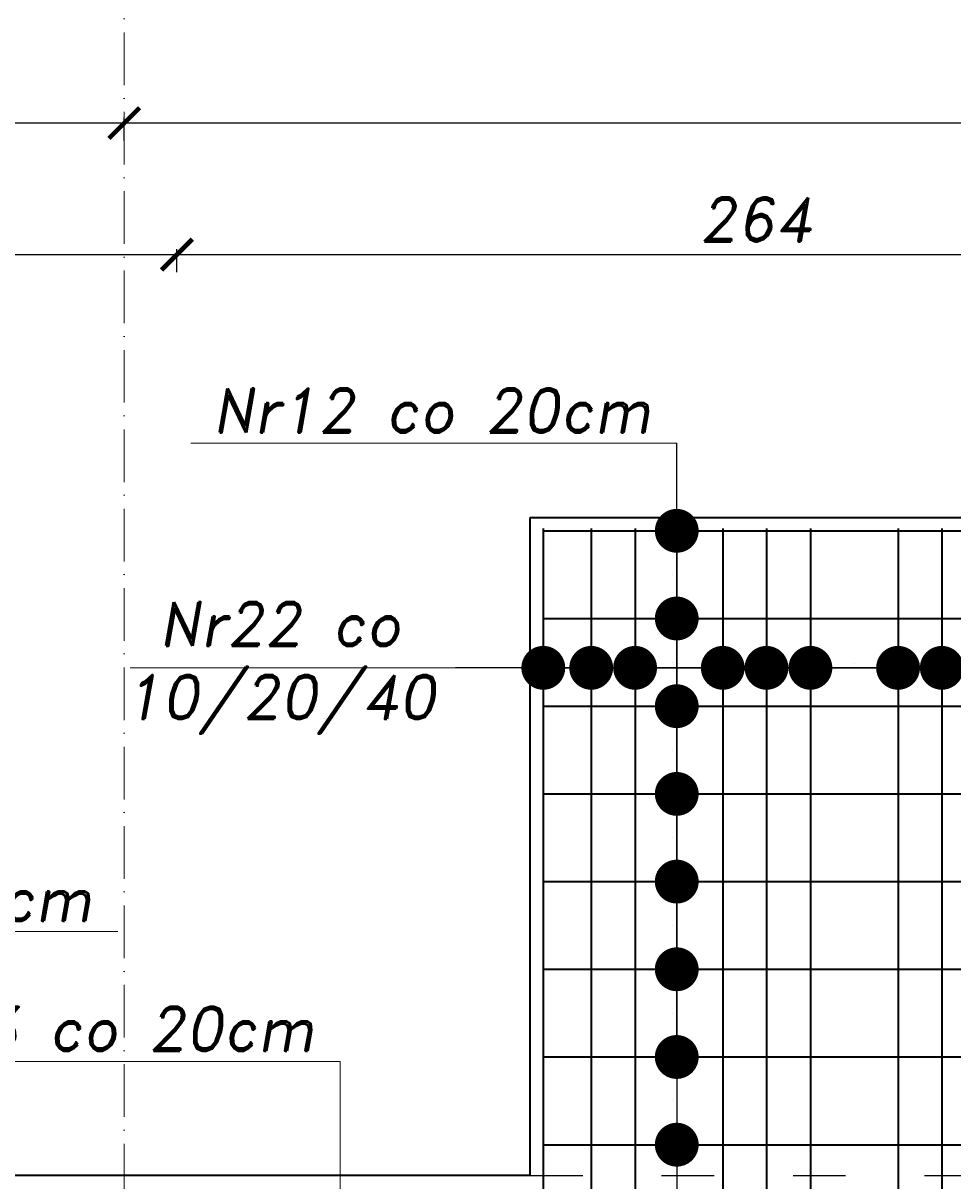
# Model space of a CAD drawing. Header units: millimetres. Extents: x 295948 to 312016, y 6878 to 18016.
# Tile 243 of 252: x 309586 to 309798, y 15290 to 15554. Entities that reach past the tile are written whole.
import ezdxf

# ---------------------------------------------------------------- set-up
doc = ezdxf.new("R2010")
doc.units = ezdxf.units.MM
doc.linetypes.add('ACAD_ISO03W100', pattern=[30, 12, -18])
doc.linetypes.add('ACAD_ISO10W100', pattern=[18, 12, -3, 0, -3])
for name, color, linetype, lineweight in [('konstrukcja', 3, 'Continuous', 35), ('konstrukcja wymiary', 1, 'Continuous', 13), ('opisy', 2, 'Continuous', 18), ('osie', 5, 'ACAD_ISO10W100', 13), ('zbrojenie płyty', 141, 'Continuous', 35)]:
    doc.layers.add(name, color=color, linetype=linetype, lineweight=lineweight)
doc.layers.add('przerywane', color=6, linetype='ACAD_ISO03W100')
doc.styles.add('KONSTRUKCJA', font='romand.shx', dxfattribs={"oblique": 10})
doc.styles.get("Standard").update_dxf_attribs({"font": 'romand.shx', "oblique": 10})
doc.dimstyles.new('150', dxfattribs={"dimtxt": 10, "dimasz": 7, "dimexe": 1.25, "dimexo": 0.625, "dimgap": 3, "dimtad": 1, "dimdec": 0, "dimrnd": 0.5, "dimtxsty": 'KONSTRUKCJA', "dimblk": 'ARCHTICK', "dimcen": 2.5, "dimadec": 0, "dimazin": 0, "dimtfac": 1, "dimtdec": 0, "dimtix": 1, "dimtmove": 0, "dimatfit": 3, "dimfxl": 4, "dimfxlon": 1, "dimarcsym": 0})
doc.dimstyles.new('kropki', dxfattribs={"dimtxt": 0.001, "dimasz": 10, "dimexe": 1.25, "dimexo": 0.625, "dimgap": 1, "dimtad": 1, "dimtxsty": 'Standard', "dimblk": 'DOT', "dimcen": 2.5, "dimadec": 0, "dimazin": 0, "dimtfac": 1, "dimtmove": 0, "dimatfit": 3, "dimfxl": 1, "dimfxlon": 1, "dimarcsym": 0})

# ---------------------------------------------------------------- blocks, each defined once
blk = doc.blocks.new('_ArchTick')
at = {"color": 0, "linetype": 'ByBlock', "lineweight": 13, "const_width": 0.15}
blk.add_lwpolyline([(-0.5, -0.5), (0.5, 0.5)], dxfattribs=at)
blk = doc.blocks.new('*D914')
at = {"layer": 'Defpoints', "color": 0, "transparency": 16777216}
for p in [(309620.63, 15501.22), (309620.63, 14520.22), (309164.63, 14393.22)]:
    blk.add_point(p, dxfattribs=at)
at = {"layer": 'konstrukcja wymiary', "color": 0, "lineweight": -2, "transparency": 16777216}
for p, q in [((309164.63, 15497.22), (309164.63, 15502.47)), ((309164.63, 15501.22), (309620.63, 15501.22)), ((309620.63, 15497.22), (309620.63, 15502.47))]:
    blk.add_line(p, q, dxfattribs=at)
at = {"layer": 'konstrukcja wymiary', "color": 0, "lineweight": -2, "transparency": 16777216, "xscale": 7, "yscale": 7, "zscale": 7, "rotation": 180}
blk.add_blockref('_ArchTick', (309164.63, 15501.22), dxfattribs=at)
at = {"layer": 'konstrukcja wymiary', "color": 0, "lineweight": -2, "transparency": 16777216, "xscale": 7, "yscale": 7, "zscale": 7}
blk.add_blockref('_ArchTick', (309620.63, 15501.22), dxfattribs=at)
at = {"layer": 'konstrukcja wymiary', "color": 0, "transparency": 16777216, "insert": (309392.63, 15509.22), "char_height": 10, "attachment_point": 5, "style": 'KONSTRUKCJA'}
blk.add_mtext('456', dxfattribs=at)
blk = doc.blocks.new('*D915')
at = {"layer": 'Defpoints', "color": 0, "transparency": 16777216}
for p in [(309884.63, 15501.22), (309620.63, 14520.22), (309884.63, 14520.22)]:
    blk.add_point(p, dxfattribs=at)
at = {"layer": 'konstrukcja wymiary', "color": 0, "lineweight": -2, "transparency": 16777216}
for p, q in [((309620.63, 15497.22), (309620.63, 15502.47)), ((309620.63, 15501.22), (309884.63, 15501.22)), ((309884.63, 15497.22), (309884.63, 15502.47))]:
    blk.add_line(p, q, dxfattribs=at)
at = {"layer": 'konstrukcja wymiary', "color": 0, "lineweight": -2, "transparency": 16777216, "xscale": 7, "yscale": 7, "zscale": 7, "rotation": 180}
blk.add_blockref('_ArchTick', (309620.63, 15501.22), dxfattribs=at)
at = {"layer": 'konstrukcja wymiary', "color": 0, "lineweight": -2, "transparency": 16777216, "xscale": 7, "yscale": 7, "zscale": 7}
blk.add_blockref('_ArchTick', (309884.63, 15501.22), dxfattribs=at)
at = {"layer": 'konstrukcja wymiary', "color": 0, "transparency": 16777216, "insert": (309752.63, 15509.22), "char_height": 10, "attachment_point": 5, "style": 'KONSTRUKCJA'}
blk.add_mtext('264', dxfattribs=at)
blk = doc.blocks.new('*D925')
at = {"layer": 'Defpoints', "color": 0, "transparency": 16777216}
for p in [(309608.63, 15531.22), (309608.63, 15291.22), (310028.63, 15291.22)]:
    blk.add_point(p, dxfattribs=at)
at = {"layer": 'konstrukcja wymiary', "color": 0, "lineweight": -2, "transparency": 16777216}
for p, q in [((309608.63, 15527.22), (309608.63, 15532.47)), ((310028.63, 15527.22), (310028.63, 15532.47)), ((310028.63, 15531.22), (309608.63, 15531.22))]:
    blk.add_line(p, q, dxfattribs=at)
at = {"layer": 'konstrukcja wymiary', "color": 0, "lineweight": -2, "transparency": 16777216, "xscale": 7, "yscale": 7, "zscale": 7, "rotation": 180}
blk.add_blockref('_ArchTick', (309608.63, 15531.22), dxfattribs=at)
at = {"layer": 'konstrukcja wymiary', "color": 0, "lineweight": -2, "transparency": 16777216, "xscale": 7, "yscale": 7, "zscale": 7}
blk.add_blockref('_ArchTick', (310028.63, 15531.22), dxfattribs=at)
at = {"layer": 'konstrukcja wymiary', "color": 0, "transparency": 16777216, "insert": (309818.63, 15539.22), "char_height": 10, "attachment_point": 5, "style": 'KONSTRUKCJA'}
blk.add_mtext('420', dxfattribs=at)
blk = doc.blocks.new('*D926')
at = {"layer": 'Defpoints', "color": 0, "transparency": 16777216}
for p in [(309408.63, 15531.22), (309408.63, 15291.22), (309608.63, 15291.22)]:
    blk.add_point(p, dxfattribs=at)
at = {"layer": 'konstrukcja wymiary', "color": 0, "lineweight": -2, "transparency": 16777216}
for p, q in [((309408.63, 15527.22), (309408.63, 15532.47)), ((309608.63, 15527.22), (309608.63, 15532.47)), ((309608.63, 15531.22), (309408.63, 15531.22))]:
    blk.add_line(p, q, dxfattribs=at)
at = {"layer": 'konstrukcja wymiary', "color": 0, "lineweight": -2, "transparency": 16777216, "xscale": 7, "yscale": 7, "zscale": 7, "rotation": 180}
blk.add_blockref('_ArchTick', (309408.63, 15531.22), dxfattribs=at)
at = {"layer": 'konstrukcja wymiary', "color": 0, "lineweight": -2, "transparency": 16777216, "xscale": 7, "yscale": 7, "zscale": 7}
blk.add_blockref('_ArchTick', (309608.63, 15531.22), dxfattribs=at)
at = {"layer": 'konstrukcja wymiary', "color": 0, "transparency": 16777216, "insert": (309508.63, 15539.22), "char_height": 10, "attachment_point": 5, "style": 'KONSTRUKCJA'}
blk.add_mtext('200', dxfattribs=at)
blk = doc.blocks.new('*D928')
at = {"layer": 'Defpoints', "color": 0, "transparency": 16777216}
for p in [(310760.63, 15561.22), (308976.63, 15291.22), (310760.63, 15291.22)]:
    blk.add_point(p, dxfattribs=at)
at = {"layer": 'konstrukcja wymiary', "color": 0, "lineweight": -2, "transparency": 16777216}
for p, q in [((308976.63, 15557.22), (308976.63, 15562.47)), ((310760.63, 15557.22), (310760.63, 15562.47)), ((308976.63, 15561.22), (310760.63, 15561.22))]:
    blk.add_line(p, q, dxfattribs=at)
at = {"layer": 'konstrukcja wymiary', "color": 0, "lineweight": -2, "transparency": 16777216, "xscale": 7, "yscale": 7, "zscale": 7, "rotation": 180}
blk.add_blockref('_ArchTick', (308976.63, 15561.22), dxfattribs=at)
at = {"layer": 'konstrukcja wymiary', "color": 0, "lineweight": -2, "transparency": 16777216, "xscale": 7, "yscale": 7, "zscale": 7}
blk.add_blockref('_ArchTick', (310760.63, 15561.22), dxfattribs=at)
at = {"layer": 'konstrukcja wymiary', "color": 0, "transparency": 16777216, "insert": (309868.63, 15569.22), "char_height": 10, "attachment_point": 5, "style": 'KONSTRUKCJA'}
blk.add_mtext('1784', dxfattribs=at)
blk = doc.blocks.new('_Dot')
at = {"color": 0, "linetype": 'ByBlock', "lineweight": -2}
blk.add_line((-0.5, 0), (-1, 0), dxfattribs=at)
at = {"color": 0, "linetype": 'ByBlock', "const_width": 0.5}
blk.add_lwpolyline([(-0.25, 0, 1), (0.25, 0, 1)], format="xyb", close=True, dxfattribs=at)
blk = doc.blocks.new('*D1136')
at = {"layer": 'Defpoints', "color": 0, "transparency": 16777216}
for p in [(309067.52, 15438.22), (309057.75, 15418.22), (309739.23, 15418.22)]:
    blk.add_point(p, dxfattribs=at)
at = {"layer": 'konstrukcja wymiary', "color": 0, "lineweight": -2, "transparency": 16777216}
for p, q in [((309057.75, 15448.22), (309057.75, 15458.22)), ((309058.75, 15438.22), (309056.5, 15438.22)), ((309057.75, 15438.22), (309057.75, 15418.22)), ((309058.75, 15418.22), (309056.5, 15418.22)), ((309057.75, 15408.22), (309057.75, 15398.22))]:
    blk.add_line(p, q, dxfattribs=at)
at = {"layer": 'konstrukcja wymiary', "color": 0, "lineweight": -2, "transparency": 16777216, "xscale": 10, "yscale": 10, "zscale": 10}
for p, rotation in [((309057.75, 15438.22), 270), ((309057.75, 15418.22), 90)]:
    blk.add_blockref('_Dot', p, dxfattribs=dict(at, rotation=rotation))
at = {"layer": 'konstrukcja wymiary', "color": 0, "transparency": 16777216, "insert": (309056.75, 15428.22), "char_height": 0.001, "attachment_point": 5, "rotation": 90}
blk.add_mtext('20', dxfattribs=at)
blk = doc.blocks.new('*D1141')
at = {"layer": 'Defpoints', "color": 0, "transparency": 16777216}
for p in [(309067.53, 15318.22), (309057.75, 15298.22), (309739.24, 15298.22)]:
    blk.add_point(p, dxfattribs=at)
at = {"layer": 'konstrukcja wymiary', "color": 0, "lineweight": -2, "transparency": 16777216}
for p, q in [((309057.75, 15328.22), (309057.75, 15338.22)), ((309058.75, 15318.22), (309056.5, 15318.22)), ((309057.75, 15318.22), (309057.75, 15298.22)), ((309058.75, 15298.22), (309056.5, 15298.22)), ((309057.75, 15288.22), (309057.75, 15278.22))]:
    blk.add_line(p, q, dxfattribs=at)
at = {"layer": 'konstrukcja wymiary', "color": 0, "lineweight": -2, "transparency": 16777216, "xscale": 10, "yscale": 10, "zscale": 10}
for p, rotation in [((309057.75, 15318.22), 270), ((309057.75, 15298.22), 90)]:
    blk.add_blockref('_Dot', p, dxfattribs=dict(at, rotation=rotation))
at = {"layer": 'konstrukcja wymiary', "color": 0, "transparency": 16777216, "insert": (309056.75, 15308.22), "char_height": 0.001, "attachment_point": 5, "rotation": 90}
blk.add_mtext('20', dxfattribs=at)
blk = doc.blocks.new('*D825')
at = {"layer": 'Defpoints', "color": 0, "transparency": 16777216}
for p in [(309744.46, 15438.22), (309734.69, 15418.22), (309744.46, 15418.22)]:
    blk.add_point(p, dxfattribs=at)
at = {"layer": 'konstrukcja wymiary', "color": 0, "lineweight": -2, "transparency": 16777216}
for p, q in [((309734.69, 15448.22), (309734.69, 15458.22)), ((309735.69, 15438.22), (309733.44, 15438.22)), ((309734.69, 15438.22), (309734.69, 15418.22)), ((309735.69, 15418.22), (309733.44, 15418.22)), ((309734.69, 15408.22), (309734.69, 15398.22))]:
    blk.add_line(p, q, dxfattribs=at)
at = {"layer": 'konstrukcja wymiary', "color": 0, "lineweight": -2, "transparency": 16777216, "xscale": 10, "yscale": 10, "zscale": 10}
for p, rotation in [((309734.69, 15438.22), 270), ((309734.69, 15418.22), 90)]:
    blk.add_blockref('_Dot', p, dxfattribs=dict(at, rotation=rotation))
at = {"layer": 'konstrukcja wymiary', "color": 0, "transparency": 16777216, "insert": (309733.69, 15428.22), "char_height": 0.001, "attachment_point": 5, "rotation": 90}
blk.add_mtext('20', dxfattribs=at)
blk = doc.blocks.new('*D826')
at = {"layer": 'Defpoints', "color": 0, "transparency": 16777216}
for p in [(309744.46, 15418.22), (309734.69, 15398.22), (309744.46, 15398.22)]:
    blk.add_point(p, dxfattribs=at)
at = {"layer": 'konstrukcja wymiary', "color": 0, "lineweight": -2, "transparency": 16777216}
for p, q in [((309734.69, 15428.22), (309734.69, 15438.22)), ((309735.69, 15418.22), (309733.44, 15418.22)), ((309734.69, 15418.22), (309734.69, 15398.22)), ((309735.69, 15398.22), (309733.44, 15398.22)), ((309734.69, 15388.22), (309734.69, 15378.22))]:
    blk.add_line(p, q, dxfattribs=at)
at = {"layer": 'konstrukcja wymiary', "color": 0, "lineweight": -2, "transparency": 16777216, "xscale": 10, "yscale": 10, "zscale": 10}
for p, rotation in [((309734.69, 15418.22), 270), ((309734.69, 15398.22), 90)]:
    blk.add_blockref('_Dot', p, dxfattribs=dict(at, rotation=rotation))
at = {"layer": 'konstrukcja wymiary', "color": 0, "transparency": 16777216, "insert": (309733.69, 15408.22), "char_height": 0.001, "attachment_point": 5, "rotation": 90}
blk.add_mtext('20', dxfattribs=at)
blk = doc.blocks.new('*D827')
at = {"layer": 'Defpoints', "color": 0, "transparency": 16777216}
for p in [(309744.46, 15398.22), (309734.69, 15378.22), (309744.47, 15378.22)]:
    blk.add_point(p, dxfattribs=at)
at = {"layer": 'konstrukcja wymiary', "color": 0, "lineweight": -2, "transparency": 16777216}
for p, q in [((309734.69, 15408.22), (309734.69, 15418.22)), ((309735.69, 15398.22), (309733.44, 15398.22)), ((309734.69, 15398.22), (309734.69, 15378.22)), ((309735.69, 15378.22), (309733.44, 15378.22)), ((309734.69, 15368.22), (309734.69, 15358.22))]:
    blk.add_line(p, q, dxfattribs=at)
at = {"layer": 'konstrukcja wymiary', "color": 0, "lineweight": -2, "transparency": 16777216, "xscale": 10, "yscale": 10, "zscale": 10}
for p, rotation in [((309734.69, 15398.22), 270), ((309734.69, 15378.22), 90)]:
    blk.add_blockref('_Dot', p, dxfattribs=dict(at, rotation=rotation))
at = {"layer": 'konstrukcja wymiary', "color": 0, "transparency": 16777216, "insert": (309733.69, 15388.22), "char_height": 0.001, "attachment_point": 5, "rotation": 90}
blk.add_mtext('20', dxfattribs=at)
blk = doc.blocks.new('*D828')
at = {"layer": 'Defpoints', "color": 0, "transparency": 16777216}
for p in [(309744.47, 15378.22), (309734.69, 15358.22), (309744.47, 15358.22)]:
    blk.add_point(p, dxfattribs=at)
at = {"layer": 'konstrukcja wymiary', "color": 0, "lineweight": -2, "transparency": 16777216}
for p, q in [((309734.69, 15388.22), (309734.69, 15398.22)), ((309735.69, 15378.22), (309733.44, 15378.22)), ((309734.69, 15378.22), (309734.69, 15358.22)), ((309735.69, 15358.22), (309733.44, 15358.22)), ((309734.69, 15348.22), (309734.69, 15338.22))]:
    blk.add_line(p, q, dxfattribs=at)
at = {"layer": 'konstrukcja wymiary', "color": 0, "lineweight": -2, "transparency": 16777216, "xscale": 10, "yscale": 10, "zscale": 10}
for p, rotation in [((309734.69, 15378.22), 270), ((309734.69, 15358.22), 90)]:
    blk.add_blockref('_Dot', p, dxfattribs=dict(at, rotation=rotation))
at = {"layer": 'konstrukcja wymiary', "color": 0, "transparency": 16777216, "insert": (309733.69, 15368.22), "char_height": 0.001, "attachment_point": 5, "rotation": 90}
blk.add_mtext('20', dxfattribs=at)
blk = doc.blocks.new('*D829')
at = {"layer": 'Defpoints', "color": 0, "transparency": 16777216}
for p in [(309744.47, 15358.22), (309734.69, 15338.22), (309744.47, 15338.22)]:
    blk.add_point(p, dxfattribs=at)
at = {"layer": 'konstrukcja wymiary', "color": 0, "lineweight": -2, "transparency": 16777216}
for p, q in [((309734.69, 15368.22), (309734.69, 15378.22)), ((309735.69, 15358.22), (309733.44, 15358.22)), ((309734.69, 15358.22), (309734.69, 15338.22)), ((309735.69, 15338.22), (309733.44, 15338.22)), ((309734.69, 15328.22), (309734.69, 15318.22))]:
    blk.add_line(p, q, dxfattribs=at)
at = {"layer": 'konstrukcja wymiary', "color": 0, "lineweight": -2, "transparency": 16777216, "xscale": 10, "yscale": 10, "zscale": 10}
for p, rotation in [((309734.69, 15358.22), 270), ((309734.69, 15338.22), 90)]:
    blk.add_blockref('_Dot', p, dxfattribs=dict(at, rotation=rotation))
at = {"layer": 'konstrukcja wymiary', "color": 0, "transparency": 16777216, "insert": (309733.69, 15348.22), "char_height": 0.001, "attachment_point": 5, "rotation": 90}
blk.add_mtext('20', dxfattribs=at)
blk = doc.blocks.new('*D830')
at = {"layer": 'Defpoints', "color": 0, "transparency": 16777216}
for p in [(309744.47, 15338.22), (309734.69, 15318.22), (309744.47, 15318.22)]:
    blk.add_point(p, dxfattribs=at)
at = {"layer": 'konstrukcja wymiary', "color": 0, "lineweight": -2, "transparency": 16777216}
for p, q in [((309734.69, 15348.22), (309734.69, 15358.22)), ((309735.69, 15338.22), (309733.44, 15338.22)), ((309734.69, 15338.22), (309734.69, 15318.22)), ((309735.69, 15318.22), (309733.44, 15318.22)), ((309734.69, 15308.22), (309734.69, 15298.22))]:
    blk.add_line(p, q, dxfattribs=at)
at = {"layer": 'konstrukcja wymiary', "color": 0, "lineweight": -2, "transparency": 16777216, "xscale": 10, "yscale": 10, "zscale": 10}
for p, rotation in [((309734.69, 15338.22), 270), ((309734.69, 15318.22), 90)]:
    blk.add_blockref('_Dot', p, dxfattribs=dict(at, rotation=rotation))
at = {"layer": 'konstrukcja wymiary', "color": 0, "transparency": 16777216, "insert": (309733.69, 15328.22), "char_height": 0.001, "attachment_point": 5, "rotation": 90}
blk.add_mtext('20', dxfattribs=at)
blk = doc.blocks.new('*D831')
at = {"layer": 'Defpoints', "color": 0, "transparency": 16777216}
for p in [(309744.47, 15318.22), (309734.69, 15298.22), (309744.47, 15298.22)]:
    blk.add_point(p, dxfattribs=at)
at = {"layer": 'konstrukcja wymiary', "color": 0, "lineweight": -2, "transparency": 16777216}
for p, q in [((309734.69, 15328.22), (309734.69, 15338.22)), ((309735.69, 15318.22), (309733.44, 15318.22)), ((309734.69, 15318.22), (309734.69, 15298.22)), ((309735.69, 15298.22), (309733.44, 15298.22)), ((309734.69, 15288.22), (309734.69, 15278.22))]:
    blk.add_line(p, q, dxfattribs=at)
at = {"layer": 'konstrukcja wymiary', "color": 0, "lineweight": -2, "transparency": 16777216, "xscale": 10, "yscale": 10, "zscale": 10}
for p, rotation in [((309734.69, 15318.22), 270), ((309734.69, 15298.22), 90)]:
    blk.add_blockref('_Dot', p, dxfattribs=dict(at, rotation=rotation))
at = {"layer": 'konstrukcja wymiary', "color": 0, "transparency": 16777216, "insert": (309733.69, 15308.22), "char_height": 0.001, "attachment_point": 5, "rotation": 90}
blk.add_mtext('20', dxfattribs=at)
blk = doc.blocks.new('*D1372')
at = {"layer": 'Defpoints', "color": 0, "transparency": 16777216}
for p in [(309715.17, 15406.97), (309704.24, 15398.22), (309715.17, 15398.22)]:
    blk.add_point(p, dxfattribs=at)
at = {"layer": 'konstrukcja wymiary', "color": 0, "lineweight": -2, "transparency": 16777216}
for p, q in [((309694.24, 15406.97), (309684.24, 15406.97)), ((309704.24, 15405.97), (309704.24, 15408.22)), ((309704.24, 15406.97), (309715.17, 15406.97)), ((309715.17, 15405.97), (309715.17, 15408.22)), ((309725.17, 15406.97), (309735.17, 15406.97))]:
    blk.add_line(p, q, dxfattribs=at)
at = {"layer": 'konstrukcja wymiary', "color": 0, "lineweight": -2, "transparency": 16777216, "xscale": 10, "yscale": 10, "zscale": 10}
blk.add_blockref('_Dot', (309704.24, 15406.97), dxfattribs=at)
at = {"layer": 'konstrukcja wymiary', "color": 0, "lineweight": -2, "transparency": 16777216, "xscale": 10, "yscale": 10, "zscale": 10, "rotation": 180}
blk.add_blockref('_Dot', (309715.17, 15406.97), dxfattribs=at)
at = {"layer": 'konstrukcja wymiary', "color": 0, "transparency": 16777216, "insert": (309709.7, 15407.97), "char_height": 0.001, "attachment_point": 5}
blk.add_mtext('10,93', dxfattribs=at)
blk = doc.blocks.new('*D1388')
at = {"layer": 'Defpoints', "color": 0, "transparency": 16777216}
for p in [(309725.19, 15406.97), (309715.17, 15398.22), (309725.19, 15398.22)]:
    blk.add_point(p, dxfattribs=at)
at = {"layer": 'konstrukcja wymiary', "color": 0, "lineweight": -2, "transparency": 16777216}
for p, q in [((309705.17, 15406.97), (309695.17, 15406.97)), ((309715.17, 15405.97), (309715.17, 15408.22)), ((309715.17, 15406.97), (309725.19, 15406.97)), ((309725.19, 15405.97), (309725.19, 15408.22)), ((309735.19, 15406.97), (309745.19, 15406.97))]:
    blk.add_line(p, q, dxfattribs=at)
at = {"layer": 'konstrukcja wymiary', "color": 0, "lineweight": -2, "transparency": 16777216, "xscale": 10, "yscale": 10, "zscale": 10}
blk.add_blockref('_Dot', (309715.17, 15406.97), dxfattribs=at)
at = {"layer": 'konstrukcja wymiary', "color": 0, "lineweight": -2, "transparency": 16777216, "xscale": 10, "yscale": 10, "zscale": 10, "rotation": 180}
blk.add_blockref('_Dot', (309725.19, 15406.97), dxfattribs=at)
at = {"layer": 'konstrukcja wymiary', "color": 0, "transparency": 16777216, "insert": (309720.18, 15407.97), "char_height": 0.001, "attachment_point": 5}
blk.add_mtext('10,02', dxfattribs=at)
blk = doc.blocks.new('*D1389')
at = {"layer": 'Defpoints', "color": 0, "transparency": 16777216}
for p in [(309745.19, 15406.97), (309725.19, 15398.22), (309745.19, 15398.22)]:
    blk.add_point(p, dxfattribs=at)
at = {"layer": 'konstrukcja wymiary', "color": 0, "lineweight": -2, "transparency": 16777216}
for p, q in [((309715.19, 15406.97), (309705.19, 15406.97)), ((309725.19, 15405.97), (309725.19, 15408.22)), ((309725.19, 15406.97), (309745.19, 15406.97)), ((309745.19, 15405.97), (309745.19, 15408.22)), ((309755.19, 15406.97), (309765.19, 15406.97))]:
    blk.add_line(p, q, dxfattribs=at)
at = {"layer": 'konstrukcja wymiary', "color": 0, "lineweight": -2, "transparency": 16777216, "xscale": 10, "yscale": 10, "zscale": 10}
blk.add_blockref('_Dot', (309725.19, 15406.97), dxfattribs=at)
at = {"layer": 'konstrukcja wymiary', "color": 0, "lineweight": -2, "transparency": 16777216, "xscale": 10, "yscale": 10, "zscale": 10, "rotation": 180}
blk.add_blockref('_Dot', (309745.19, 15406.97), dxfattribs=at)
at = {"layer": 'konstrukcja wymiary', "color": 0, "transparency": 16777216, "insert": (309735.19, 15407.97), "char_height": 0.001, "attachment_point": 5}
blk.add_mtext('20', dxfattribs=at)
blk = doc.blocks.new('*D1390')
at = {"layer": 'Defpoints', "color": 0, "transparency": 16777216}
for p in [(309755.17, 15406.97), (309745.19, 15398.22), (309755.17, 15398.22)]:
    blk.add_point(p, dxfattribs=at)
at = {"layer": 'konstrukcja wymiary', "color": 0, "lineweight": -2, "transparency": 16777216}
for p, q in [((309735.19, 15406.97), (309725.19, 15406.97)), ((309745.19, 15405.97), (309745.19, 15408.22)), ((309745.19, 15406.97), (309755.17, 15406.97)), ((309755.17, 15405.97), (309755.17, 15408.22)), ((309765.17, 15406.97), (309775.17, 15406.97))]:
    blk.add_line(p, q, dxfattribs=at)
at = {"layer": 'konstrukcja wymiary', "color": 0, "lineweight": -2, "transparency": 16777216, "xscale": 10, "yscale": 10, "zscale": 10}
blk.add_blockref('_Dot', (309745.19, 15406.97), dxfattribs=at)
at = {"layer": 'konstrukcja wymiary', "color": 0, "lineweight": -2, "transparency": 16777216, "xscale": 10, "yscale": 10, "zscale": 10, "rotation": 180}
blk.add_blockref('_Dot', (309755.17, 15406.97), dxfattribs=at)
at = {"layer": 'konstrukcja wymiary', "color": 0, "transparency": 16777216, "insert": (309750.18, 15407.97), "char_height": 0.001, "attachment_point": 5}
blk.add_mtext('9,98', dxfattribs=at)
blk = doc.blocks.new('*D1391')
at = {"layer": 'Defpoints', "color": 0, "transparency": 16777216}
for p in [(309765.19, 15406.97), (309755.17, 15398.22), (309765.19, 15398.22)]:
    blk.add_point(p, dxfattribs=at)
at = {"layer": 'konstrukcja wymiary', "color": 0, "lineweight": -2, "transparency": 16777216}
for p, q in [((309745.17, 15406.97), (309735.17, 15406.97)), ((309755.17, 15405.97), (309755.17, 15408.22)), ((309755.17, 15406.97), (309765.19, 15406.97)), ((309765.19, 15405.97), (309765.19, 15408.22)), ((309775.19, 15406.97), (309785.19, 15406.97))]:
    blk.add_line(p, q, dxfattribs=at)
at = {"layer": 'konstrukcja wymiary', "color": 0, "lineweight": -2, "transparency": 16777216, "xscale": 10, "yscale": 10, "zscale": 10}
blk.add_blockref('_Dot', (309755.17, 15406.97), dxfattribs=at)
at = {"layer": 'konstrukcja wymiary', "color": 0, "lineweight": -2, "transparency": 16777216, "xscale": 10, "yscale": 10, "zscale": 10, "rotation": 180}
blk.add_blockref('_Dot', (309765.19, 15406.97), dxfattribs=at)
at = {"layer": 'konstrukcja wymiary', "color": 0, "transparency": 16777216, "insert": (309760.18, 15407.97), "char_height": 0.001, "attachment_point": 5}
blk.add_mtext('10,02', dxfattribs=at)
blk = doc.blocks.new('*D1392')
at = {"layer": 'Defpoints', "color": 0, "transparency": 16777216}
for p in [(309785.19, 15406.97), (309765.19, 15398.22), (309785.19, 15398.22)]:
    blk.add_point(p, dxfattribs=at)
at = {"layer": 'konstrukcja wymiary', "color": 0, "lineweight": -2, "transparency": 16777216}
for p, q in [((309755.19, 15406.97), (309745.19, 15406.97)), ((309765.19, 15405.97), (309765.19, 15408.22)), ((309765.19, 15406.97), (309785.19, 15406.97)), ((309785.19, 15405.97), (309785.19, 15408.22)), ((309795.19, 15406.97), (309805.19, 15406.97))]:
    blk.add_line(p, q, dxfattribs=at)
at = {"layer": 'konstrukcja wymiary', "color": 0, "lineweight": -2, "transparency": 16777216, "xscale": 10, "yscale": 10, "zscale": 10}
blk.add_blockref('_Dot', (309765.19, 15406.97), dxfattribs=at)
at = {"layer": 'konstrukcja wymiary', "color": 0, "lineweight": -2, "transparency": 16777216, "xscale": 10, "yscale": 10, "zscale": 10, "rotation": 180}
blk.add_blockref('_Dot', (309785.19, 15406.97), dxfattribs=at)
at = {"layer": 'konstrukcja wymiary', "color": 0, "transparency": 16777216, "insert": (309775.19, 15407.97), "char_height": 0.001, "attachment_point": 5}
blk.add_mtext('20', dxfattribs=at)
blk = doc.blocks.new('*D1359')
at = {"layer": 'Defpoints', "color": 0, "transparency": 16777216}
for p in [(309795.17, 15406.97), (309785.19, 15398.22), (309795.17, 15398.22)]:
    blk.add_point(p, dxfattribs=at)
at = {"layer": 'konstrukcja wymiary', "color": 0, "lineweight": -2, "transparency": 16777216}
for p, q in [((309775.19, 15406.97), (309765.19, 15406.97)), ((309785.19, 15405.97), (309785.19, 15408.22)), ((309785.19, 15406.97), (309795.17, 15406.97)), ((309795.17, 15405.97), (309795.17, 15408.22)), ((309805.17, 15406.97), (309815.17, 15406.97))]:
    blk.add_line(p, q, dxfattribs=at)
at = {"layer": 'konstrukcja wymiary', "color": 0, "lineweight": -2, "transparency": 16777216, "xscale": 10, "yscale": 10, "zscale": 10}
blk.add_blockref('_Dot', (309785.19, 15406.97), dxfattribs=at)
at = {"layer": 'konstrukcja wymiary', "color": 0, "lineweight": -2, "transparency": 16777216, "xscale": 10, "yscale": 10, "zscale": 10, "rotation": 180}
blk.add_blockref('_Dot', (309795.17, 15406.97), dxfattribs=at)
at = {"layer": 'konstrukcja wymiary', "color": 0, "transparency": 16777216, "insert": (309790.18, 15407.97), "char_height": 0.001, "attachment_point": 5}
blk.add_mtext('9,98', dxfattribs=at)
blk = doc.blocks.new('*D1360')
at = {"layer": 'Defpoints', "color": 0, "transparency": 16777216}
for p in [(309805.19, 15406.97), (309795.17, 15398.22), (309805.19, 15398.22)]:
    blk.add_point(p, dxfattribs=at)
at = {"layer": 'konstrukcja wymiary', "color": 0, "lineweight": -2, "transparency": 16777216}
for p, q in [((309785.17, 15406.97), (309775.17, 15406.97)), ((309795.17, 15405.97), (309795.17, 15408.22)), ((309795.17, 15406.97), (309805.19, 15406.97)), ((309805.19, 15405.97), (309805.19, 15408.22)), ((309815.19, 15406.97), (309825.19, 15406.97))]:
    blk.add_line(p, q, dxfattribs=at)
at = {"layer": 'konstrukcja wymiary', "color": 0, "lineweight": -2, "transparency": 16777216, "xscale": 10, "yscale": 10, "zscale": 10}
blk.add_blockref('_Dot', (309795.17, 15406.97), dxfattribs=at)
at = {"layer": 'konstrukcja wymiary', "color": 0, "lineweight": -2, "transparency": 16777216, "xscale": 10, "yscale": 10, "zscale": 10, "rotation": 180}
blk.add_blockref('_Dot', (309805.19, 15406.97), dxfattribs=at)
at = {"layer": 'konstrukcja wymiary', "color": 0, "transparency": 16777216, "insert": (309800.18, 15407.97), "char_height": 0.001, "attachment_point": 5}
blk.add_mtext('10,02', dxfattribs=at)

msp = doc.modelspace()

# ---------------------------------------------------------------- linework, layer by layer
at = {"layer": 'konstrukcja'}
for p, q in [((309701.231, 15291.224), (309701.231, 15441.224)), ((309701.231, 15441.224), (310035.631, 15441.224)), ((309701.231, 15291.224), (309363.918, 15291.224))]:
    msp.add_line(p, q, dxfattribs=at)
at = {"layer": 'konstrukcja wymiary'}
for p, q in [((309734.692, 15458.224), (309623.796, 15458.224)), ((309735.423, 15406.973), (309609.994, 15406.973)), ((309607.133, 15346.841), (309496.237, 15346.841)), ((309657.863, 15317.211), (309546.967, 15317.211)), ((309657.863, 15317.211), (309657.863, 15249.724))]:
    msp.add_line(p, q, dxfattribs=at)
at = {"layer": 'osie'}
msp.add_line((309608.631, 15606.148), (309608.631, 13976.332), dxfattribs=at)
at = {"layer": 'przerywane'}
msp.add_line((309701.231, 15291.224), (310035.631, 15291.224), dxfattribs=at)
at = {"layer": 'zbrojenie płyty'}
for p, q in [((309704.231, 15438.724), (309704.231, 15138.724)), ((309704.231, 15438.224), (310032.631, 15438.224)), ((309715.164, 15438.724), (309715.198, 15138.724)), ((309725.189, 15438.724), (309725.189, 15138.724)), ((309745.189, 15438.724), (309745.189, 15138.724)), ((309755.164, 15438.724), (309755.198, 15138.724)), ((309765.189, 15438.724), (309765.189, 15138.724)), ((309785.189, 15438.724), (309785.189, 15138.724)), ((309795.164, 15438.724), (309795.198, 15138.724)), ((309704.233, 15418.224), (310032.631, 15418.224)), ((309704.236, 15398.224), (310032.631, 15398.224)), ((309704.238, 15378.224), (310032.631, 15378.224)), ((309704.233, 15358.224), (310032.631, 15358.224)), ((309704.236, 15338.224), (310032.631, 15338.224)), ((309704.238, 15318.224), (310032.631, 15318.224)), ((309704.238, 15298.224), (310032.631, 15298.224))]:
    msp.add_line(p, q, dxfattribs=at)

# ---------------------------------------------------------------- texts
at = {"layer": 'opisy', "char_height": 10, "width": 231.49388, "attachment_point": 5}
for s, insert in [('Nr12 co 20cm', (309678.841, 15465.669)), ('Nr22 co\\P10/20/40', (309644.127, 15406.973)), ('Nr14 co 20cm', (309551.282, 15354.287)), ('Nr13 co 20cm', (309602.012, 15324.657))]:
    msp.add_mtext(s, dxfattribs=dict(at, insert=insert))

# ---------------------------------------------------------------- dimensions: what is measured, and where the dimension line sits
at = {"layer": 'konstrukcja wymiary'}
for base, p1, p2, dimstyle, picture, middle in [((310760.631, 15561.224), (308976.631, 15291.224), (310760.631, 15291.224), '150', '*D928', (309868.631, 15569.224)), ((309715.169, 15406.973), (309704.236, 15398.224), (309715.169, 15398.224), 'kropki', '*D1372', (309709.702, 15407.974))]:
    dim = msp.add_linear_dim(base=base, p1=p1, p2=p2, dimstyle=dimstyle, dxfattribs=at)
    dim.commit()
    dim.dimension.update_dxf_attribs({"geometry": picture, "text_midpoint": middle})
for base, p1, p2, dimstyle, picture, middle in [((309408.631, 15531.224), (309608.631, 15291.224), (309408.631, 15291.224), '150', '*D926', (309508.631, 15539.224)), ((309608.631, 15531.224), (310028.631, 15291.224), (309608.631, 15291.224), '150', '*D925', (309818.631, 15539.224)), ((309620.631, 15501.224), (309164.631, 14393.224), (309620.631, 14520.224), '150', '*D914', (309392.631, 15509.224)), ((309884.631, 15501.224), (309620.631, 14520.224), (309884.631, 14520.224), '150', '*D915', (309752.631, 15509.224)), ((309725.189, 15406.973), (309715.169, 15398.224), (309725.189, 15398.224), 'kropki', '*D1388', (309720.179, 15407.974)), ((309745.189, 15406.973), (309725.189, 15398.224), (309745.189, 15398.224), 'kropki', '*D1389', (309735.189, 15407.974)), ((309755.169, 15406.973), (309745.189, 15398.224), (309755.169, 15398.224), 'kropki', '*D1390', (309750.179, 15407.974)), ((309765.189, 15406.973), (309755.169, 15398.224), (309765.189, 15398.224), 'kropki', '*D1391', (309760.179, 15407.974)), ((309785.189, 15406.973), (309765.189, 15398.224), (309785.189, 15398.224), 'kropki', '*D1392', (309775.189, 15407.974)), ((309795.169, 15406.973), (309785.189, 15398.224), (309795.169, 15398.224), 'kropki', '*D1359', (309790.179, 15407.974)), ((309805.189, 15406.973), (309795.169, 15398.224), (309805.189, 15398.224), 'kropki', '*D1360', (309800.179, 15407.974))]:
    dim = msp.add_linear_dim(base=base, p1=p1, p2=p2, dimstyle=dimstyle, override={"dimtmove": 1}, dxfattribs=at)
    dim.commit()
    dim.dimension.update_dxf_attribs({"geometry": picture, "text_midpoint": middle})
for base, p1, p2, picture, middle in [((309057.75, 15418.224), (309067.518, 15438.224), (309739.231, 15418.224), '*D1136', (309056.75, 15428.224)), ((309734.692, 15418.224), (309744.46, 15438.224), (309744.46, 15418.224), '*D825', (309733.692, 15428.224))]:
    dim = msp.add_linear_dim(base=base, p1=p1, p2=p2, angle=90, dimstyle='kropki', dxfattribs=at)
    dim.commit()
    dim.dimension.update_dxf_attribs({"geometry": picture, "text_midpoint": middle})
for base, p1, p2, picture, middle in [((309734.692, 15398.224), (309744.46, 15418.224), (309744.464, 15398.224), '*D826', (309733.692, 15408.224)), ((309734.692, 15378.224), (309744.464, 15398.224), (309744.466, 15378.224), '*D827', (309733.692, 15388.224)), ((309734.692, 15358.224), (309744.466, 15378.224), (309744.468, 15358.224), '*D828', (309733.692, 15368.224)), ((309734.692, 15338.224), (309744.468, 15358.224), (309744.471, 15338.224), '*D829', (309733.692, 15348.224)), ((309734.692, 15318.224), (309744.471, 15338.224), (309744.473, 15318.224), '*D830', (309733.692, 15328.224)), ((309057.75, 15298.224), (309067.531, 15318.224), (309739.245, 15298.224), '*D1141', (309056.75, 15308.224)), ((309734.692, 15298.224), (309744.473, 15318.224), (309744.473, 15298.224), '*D831', (309733.692, 15308.224))]:
    dim = msp.add_linear_dim(base=base, p1=p1, p2=p2, angle=90, dimstyle='kropki', override={"dimtmove": 1}, dxfattribs=at)
    dim.commit()
    dim.dimension.update_dxf_attribs({"geometry": picture, "text_midpoint": middle})

doc.saveas('drawing.dxf')
